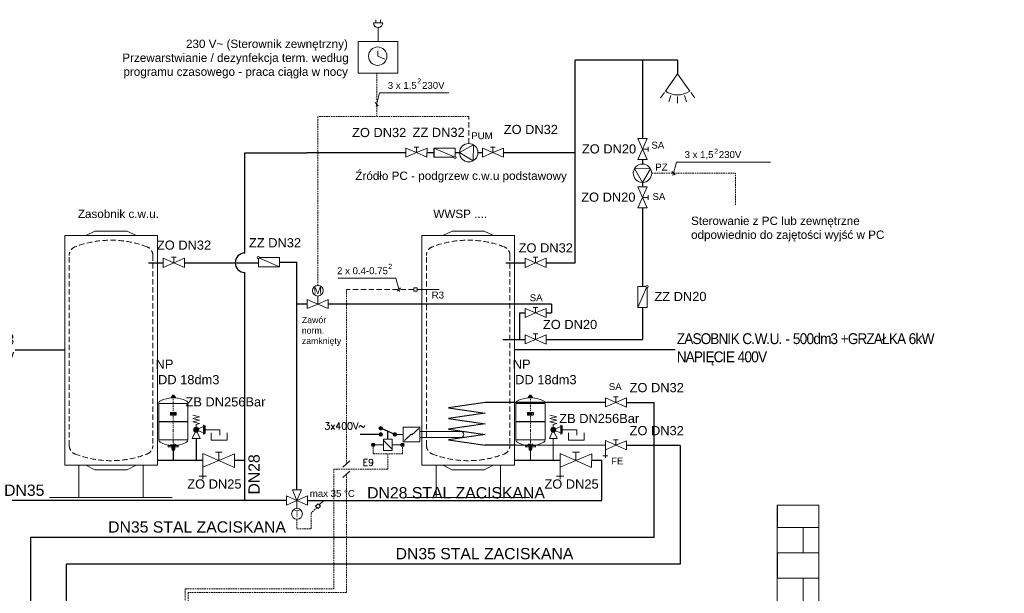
# Model space of a CAD drawing. Header units: millimetres. Extents: x -17122 to 7392, y -6480 to -3200.
# Tile 6 of 70: x -9421 to -7064, y -4574 to -3200. Entities that reach past the tile are written whole.
import ezdxf
from ezdxf import colors
from ezdxf.entities.mleader import LeaderData, LeaderLine
from ezdxf.lldxf.tags import DXFTag
from ezdxf.math import Vec2, Vec3

# ---------------------------------------------------------------- set-up
doc = ezdxf.new("R2010")
doc.units = ezdxf.units.MM
for name, pattern in [('DASHDOT', [20, 10, -5, 0, -5]), ('HIDDEN', [0.375, 0.25, -0.125]), ('ÈÁRKOVANÁ', [19.05, 12.7, -6.35])]:
    doc.linetypes.add(name, pattern=pattern)
for name, color, linetype, lineweight in [('Armatury', 7, 'Continuous', 9), ('CP_LOGO', 7, 'Continuous', 35), ('Elektroinstalace', 4, 'ÈÁRKOVANÁ', 9), ('Neviditelné', 4, 'ÈÁRKOVANÁ', 9), ('Popisky', 7, 'Continuous', 9), ('Przewody elektryczne', 4, 'ÈÁRKOVANÁ', 9), ('Pøívodní potrubí', 1, 'Continuous', 9), ('Ruroci¹gi (wszystkie)', 1, 'Continuous', 30), ('Rurociągi (wszystkie)', 1, 'Continuous', 20), ('Tekst', 7, 'Continuous', 9), ('Urz¹dzenia - Armatura', 7, 'Continuous', 9), ('Vratné potrubí', 4, 'Continuous', 9)]:
    doc.layers.add(name, color=color, linetype=linetype, lineweight=lineweight)
for name, color, linetype in [('CP_AXIS', 143, 'DASHDOT'), ('CP_HIDDE', 203, 'HIDDEN'), ('Reflex_92', 92, 'Continuous')]:
    doc.layers.add(name, color=color, linetype=linetype)
doc.layers.add('IS_Powrót', color=5, linetype='DASH', true_color=0x0000ff)
doc.styles.get("Standard").update_dxf_attribs({"font": 'arial.ttf'})
doc.styles.add('styl5', font='simplex.shx')
tags = doc.linetypes.add('DASH', pattern=[15, 10, -5]).pattern_tags.tags
tags[6:7] = [DXFTag(74, 4), DXFTag(75, 0), DXFTag(340, '0'), DXFTag(46, 0.0), DXFTag(50, 0.0), DXFTag(44, 0.0), DXFTag(45, 0.0)]
tags[4:5] = [DXFTag(74, 4), DXFTag(75, 0), DXFTag(340, '0'), DXFTag(46, 0.0), DXFTag(50, 0.0), DXFTag(44, 0.0), DXFTag(45, 0.0)]

# ---------------------------------------------------------------- blocks, each defined once
blk = doc.blocks.new('A$C13957997')
at = {"layer": 'CP_AXIS', "lineweight": 20}
blk.add_line((140, 528), (140, 0), dxfattribs=at)
at = {"layer": 'CP_HIDDE', "lineweight": 20, "extrusion": (0, 1, 0)}
for p, q in [((131.5, 517.9), (122.1, 501.6)), ((148.6, 517.9), (131.5, 517.9)), ((131.5, 517.9), (131.5, 509.1)), ((147.3, 507.8), (132.7, 507.8)), ((135.3, 524.4), (133, 520.4)), ((147.1, 520.4), (133, 520.4)), ((133, 520.4), (133, 512.4)), ((135.5, 511.2), (133.8, 508.4)), ((145.8, 511.2), (134.2, 511.2)), ((144.5, 521.8), (135.5, 521.8)), ((135.5, 521.8), (135.5, 513.3)), ((144.5, 513.3), (135.5, 513.3)), ((143.6, 525), (136.4, 525)), ((137, 513.3), (137, 501)), ((143, 513.3), (143, 501)), ((144.5, 521.8), (144.5, 513.3)), ((144.6, 511.2), (146.2, 508.4)), ((144.7, 524.4), (147.1, 520.4)), ((147.1, 520.4), (147.1, 512.4)), ((148.6, 517.9), (148.6, 509.1)), ((148.6, 517.9), (157.9, 501.6)), ((173, 48), (107, 48)), ((115.5, 55), (112.4, 50.1)), ((117.5, 49), (112.8, 49.3)), ((140, 59), (115.5, 55)), ((126.5, 32), (126.5, 48)), ((128.2, 45), (131.1, 45)), ((128.2, 13), (128.2, 45)), ((130.6, 10), (130.6, 48)), ((131.1, 45), (132.3, 45)), ((131.1, 45), (131.1, 13)), ((132.2, 13), (132.2, 45)), ((132.3, 45), (132.3, 48.1)), ((139.3, 48), (139.3, 45)), ((139.3, 45), (140.8, 45)), ((139.3, 45), (139.3, 13)), ((140, 59), (164.5, 55)), ((140.8, 45), (140.8, 48)), ((140.8, 13), (140.8, 45)), ((147.7, 48.1), (147.7, 45)), ((147.7, 45), (151.9, 45)), ((147.8, 45), (147.8, 13)), ((148.9, 13), (148.9, 45)), ((149.5, 10), (149.5, 48)), ((151.9, 45), (151.9, 13)), ((153.5, 32), (153.5, 48)), ((162.5, 49), (167.2, 49.3)), ((164.5, 55), (167.6, 50.1))]:
    blk.add_line(p, q, dxfattribs=at)
at = {"layer": 'CP_HIDDE', "lineweight": 20}
for p, q in [((104, 35), (104, 45)), ((176, 35), (176, 45))]:
    blk.add_line(p, q, dxfattribs=at)
for centre, radius, start, end in [((121, 502.3), 1.25, 270, 329.03624), ((132.7, 509.1), 1.25, 180, 328.39248), ((134.2, 512.4), 1.25, 180, 270), ((136.4, 523.8), 1.25, 90, 149.03624), ((143.6, 523.8), 1.25, 30.96376, 90), ((145.8, 512.4), 1.25, 270, 0), ((147.3, 509.1), 1.25, 211.6075, 359.99998), ((159, 502.3), 1.25, 210.96376, 270), ((101, 35), 3, 270, 0), ((107, 45), 3, 90, 180), ((112.9, 49.8), 0.5, 147.99462, 265.84036), ((140, 306), 258, 264.77103, 275.22897), ((167.1, 49.8), 0.5, 274.15964, 32.00538), ((173, 45), 3, 0, 90), ((179, 35), 3, 180, 270)]:
    blk.add_arc(centre, radius, start, end, dxfattribs=at)
at = {"layer": 'CP_LOGO', "color": 83, "lineweight": 20, "extrusion": (0, 1, 0)}
for p, q in [((112.2, 357), (112.2, 339.3)), ((164.8, 360), (115.2, 360)), ((115.2, 336.3), (164.8, 336.3)), ((167.8, 339.3), (167.8, 357))]:
    blk.add_line(p, q, dxfattribs=at)
at = {"layer": 'CP_LOGO', "lineweight": 20, "extrusion": (0, 1, 0)}
for p, q in [((114.1, 355.4), (114.1, 341)), ((156.1, 357.1), (115.8, 357.1)), ((115.8, 339.3), (156.1, 339.3)), ((118, 342.4), (118, 348.6)), ((118, 342.4), (118, 342.4)), ((120, 342.4), (118, 342.4)), ((120, 348.2), (120, 342.4)), ((120, 342.4), (120, 342.4)), ((120.8, 351.5), (122.3, 351.5)), ((122.3, 349.6), (121.3, 349.6)), ((122.3, 351.5), (122.3, 349.6)), ((122.3, 351.5), (122.3, 351.5)), ((122.9, 345.8), (122.9, 348.1)), ((124.9, 348.1), (124.9, 347.7)), ((124.9, 347.7), (127.7, 347.7)), ((124.9, 346.2), (124.9, 345.8)), ((129.7, 346.2), (124.9, 346.2)), ((126, 351.5), (126.6, 351.5)), ((126.5, 349.9), (126.2, 349.9)), ((129.2, 342.4), (126.3, 342.4)), ((126.5, 344.2), (129.2, 344.2)), ((127.7, 347.7), (127.7, 348.1)), ((129.2, 344.2), (129.2, 342.4)), ((129.7, 348), (129.7, 346.2)), ((130.1, 351.5), (131.3, 351.5)), ((130.1, 349.8), (130.1, 351.5)), ((131.3, 349.8), (130.1, 349.8)), ((131.3, 351.5), (131.3, 352.8)), ((131.3, 342.4), (131.3, 349.8)), ((133.3, 342.4), (131.3, 342.4)), ((133.3, 352.4), (133.3, 351.5)), ((133.3, 351.5), (134.8, 351.5)), ((134.8, 349.8), (133.3, 349.8)), ((133.3, 349.8), (133.3, 342.4)), ((133.6, 355), (135, 355)), ((135, 353.2), (134, 353.2)), ((134.8, 351.5), (134.8, 349.8)), ((135, 355), (135, 353.2)), ((136, 355), (137.9, 355)), ((136, 342.4), (136, 355)), ((137.9, 342.4), (136, 342.4)), ((137.9, 355), (137.9, 342.4)), ((137.9, 342.4), (137.9, 342.4)), ((139.3, 345.8), (139.3, 348.1)), ((141.3, 348.1), (141.3, 347.7)), ((141.3, 347.7), (144.1, 347.7)), ((141.3, 346.2), (141.3, 345.8)), ((146.1, 346.2), (141.3, 346.2)), ((142.4, 351.5), (143, 351.5)), ((142.8, 349.9), (142.5, 349.9)), ((145.6, 342.4), (142.7, 342.4)), ((142.9, 344.2), (145.6, 344.2)), ((144.1, 347.7), (144.1, 348.1)), ((145.6, 344.2), (145.6, 342.4)), ((146.1, 348), (146.1, 346.2)), ((147, 351.5), (148.9, 351.5)), ((147, 349.7), (147, 351.5)), ((147, 342.4), (147, 344.1)), ((149, 342.4), (147, 342.4)), ((148.9, 351.5), (148.9, 349.6)), ((149, 344.2), (149, 342.4)), ((150.2, 348), (150.5, 348)), ((150.7, 345.9), (150.2, 345.9)), ((151.8, 351.5), (153.7, 351.5)), ((151.8, 349.6), (151.8, 351.5)), ((151.8, 342.4), (151.8, 344.4)), ((153.8, 342.4), (151.8, 342.4)), ((153.7, 351.5), (153.7, 349.7)), ((153.8, 344.1), (153.8, 342.4)), ((157.8, 341), (157.8, 355.4))]:
    blk.add_line(p, q, dxfattribs=at)
at = {"layer": 'CP_LOGO', "color": 83, "lineweight": 20}
for centre, start, end in [((115.2, 357), 90, 180), ((115.2, 339.3), 180, 270), ((164.8, 357), 0, 90), ((164.8, 339.3), 270, 0)]:
    blk.add_arc(centre, 3, start, end, dxfattribs=at)
at = {"layer": 'CP_LOGO', "lineweight": 20}
for centre, radius, start, end in [((115.8, 355.4), 1.68, 90, 180), ((115.8, 341), 1.68, 180, 270), ((121.6, 348.5), 3.62, 147.2606, 178.23773), ((120.5, 349.1), 2.34, 106.11739, 143.37596), ((120.8, 347.8), 3.65, 90.0504, 106.29617), ((121.8, 348.3), 1.88, 158.99416, 176.3238), ((122.8, 348.2), 2.88, 175.93238, 180.10771), ((121, 348.6), 1.02, 127.29521, 158.50757), ((121.1, 348.4), 1.27, 97.37455, 125.22266), ((121.3, 347.5), 2.11, 90.08838, 98.11124), ((128, 348), 5.08, 165.5184, 179.41357), ((127.8, 345.9), 4.9, 181.01156, 192.20606), ((125.9, 345.4), 2.87, 190.4306, 253.25485), ((125.9, 348.6), 2.91, 88.45116, 165.89282), ((127.9, 348.2), 3.04, 167.59365, 180.61208), ((126.6, 345.7), 1.68, 178.22734, 223.44249), ((126.7, 348.4), 1.76, 147.71352, 166.86593), ((126.3, 346.9), 4.51, 253.48403, 269.53721), ((126.1, 348.7), 1.12, 87.66712, 146.17213), ((126.5, 346), 1.8, 230.01195, 271.63285), ((126.5, 348.7), 1.12, 33.82787, 92.33288), ((126.8, 348.7), 2.84, 12.94136, 92.71466), ((125.9, 348.4), 1.76, 13.13407, 32.28648), ((124.7, 348.2), 3.04, 359.38792, 12.40635), ((124.7, 348), 4.95, 359.53662, 14.69447), ((134.2, 352.6), 2.91, 144.36238, 176.33539), ((133.3, 353.2), 1.82, 115.55693, 140.15133), ((133.6, 352.3), 2.78, 90.48041, 114.11558), ((134.4, 352.5), 1.1, 158.02718, 180.99792), ((133.9, 352.6), 0.573, 105.83517, 156.9141), ((134, 352.2), 1.06, 90.07291, 106.11261), ((144.4, 348), 5.08, 165.5184, 179.41357), ((144.2, 345.9), 4.9, 181.01156, 192.20606), ((142.2, 345.4), 2.87, 190.4306, 253.25485), ((142.3, 348.6), 2.91, 88.45116, 165.89282), ((143, 348.4), 1.76, 147.71352, 166.86593), ((144.3, 348.2), 3.04, 167.59365, 180.61208), ((142.9, 345.7), 1.68, 178.22734, 223.44249), ((142.7, 346.9), 4.51, 253.48403, 269.53721), ((142.5, 348.7), 1.12, 87.66712, 146.17213), ((142.9, 346), 1.8, 230.01195, 271.63285), ((142.9, 348.7), 1.12, 33.82787, 92.33288), ((143.1, 348.7), 2.84, 12.94136, 92.71466), ((142.3, 348.4), 1.76, 13.13407, 32.28648), ((141.1, 348.2), 3.04, 359.38792, 12.40635), ((141.1, 348), 4.95, 359.53662, 14.69447), ((151.3, 349.7), 4.34, 180.44422, 200.59836), ((151.4, 344.1), 4.45, 159.74131, 179.77956), ((149.8, 349.2), 2.77, 200.41383, 233.81358), ((150, 344.6), 2.95, 128.25682, 159.41174), ((151.8, 349.6), 2.9, 181.45927, 192.5475), ((150.5, 349.3), 1.5, 191.37369, 222.17322), ((151.6, 344.2), 2.62, 159.57859, 181.07883), ((150.2, 344.8), 1.15, 91.98047, 160.98789), ((150.2, 349.1), 1.14, 225.79589, 271.92531), ((150.6, 349.1), 1.14, 268.07469, 314.20411), ((150.6, 344.8), 1.09, 29.0147, 86.8568), ((150.2, 349.3), 1.5, 317.82678, 348.62631), ((149.6, 344.3), 2.22, 2.11523, 28.22654), ((148.9, 349.6), 2.9, 347.4525, 358.54073), ((150.9, 349.2), 2.77, 306.18642, 339.58617), ((150.7, 344.6), 2.95, 20.58826, 51.74318), ((146.8, 343.4), 7.01, 5.32515, 18.38846), ((149.4, 349.7), 4.34, 339.40164, 359.55578), ((156.1, 355.4), 1.68, 0, 90), ((156.1, 341), 1.68, 270, 0)]:
    blk.add_arc(centre, radius, start, end, dxfattribs=at)
at = {"layer": 'Reflex_92', "lineweight": 20, "extrusion": (0, 1, 0)}
for p, q in [((133.6, 527.4), (119.4, 502.9)), ((159.5, 501), (120.5, 501)), ((145.3, 528), (134.7, 528)), ((146.4, 527.4), (160.6, 502.9)), ((0, 275), (0, 446.5)), ((0, 446.3), (280, 446.3)), ((280, 275), (280, 446.5)), ((0, 275), (280, 275)), ((3, 272), (0, 275)), ((0, 272), (280, 272)), ((0, 99.4), (0, 272)), ((277, 272), (280, 275)), ((280, 99.4), (280, 272)), ((0, 100), (280, 100)), ((92, 42), (92, 35)), ((185, 45), (95, 45)), ((185, 32), (95, 32)), ((99, 45), (99, 47.3)), ((126.5, 10), (126.5, 32)), ((126.5, 10), (153.5, 10)), ((129.2, 8), (128.2, 13)), ((129.2, 0), (129.2, 8)), ((131.8, 0), (129.2, 0)), ((131.1, 13), (131.8, 8)), ((131.8, 8), (132.9, 8)), ((131.8, 8), (131.8, 0)), ((131.8, 0), (132.9, 0)), ((132.9, 8), (132.2, 13)), ((132.9, 0), (132.9, 8)), ((139.3, 0), (132.9, 0)), ((139.3, 13), (139.3, 8)), ((139.3, 8), (140.8, 8)), ((139.3, 8), (139.3, 0)), ((139.3, 0), (140.8, 0)), ((140.8, 8), (140.8, 13)), ((140.8, 0), (140.8, 8)), ((147.1, 0), (140.8, 0)), ((147.8, 13), (147.1, 8)), ((147.1, 8), (148.2, 8)), ((147.1, 8), (147.1, 0)), ((147.1, 0), (148.2, 0)), ((148.2, 8), (148.9, 13)), ((148.2, 0), (148.2, 8)), ((150.9, 0), (148.2, 0)), ((151.9, 13), (150.9, 8)), ((150.9, 8), (150.9, 0)), ((153.5, 10), (153.5, 32)), ((181, 45), (181, 47.3)), ((188, 42), (188, 35))]:
    blk.add_line(p, q, dxfattribs=at)
at = {"layer": 'Reflex_92', "lineweight": 20}
blk.add_line((140, 528), (140, 528), dxfattribs=at)
for centre, radius, start, end in [((29, 446.5), 29, 116.13427, 180), ((140, 220.3), 281, 92.41706, 116.13427), ((120.5, 502.3), 1.25, 149.03624, 270), ((134.7, 526.8), 1.25, 90, 149.03624), ((145.3, 526.8), 1.25, 30.96376, 90), ((140, 220.3), 281, 63.86573, 87.58294), ((159.5, 502.3), 1.25, 270, 30.96376), ((251, 446.5), 29, 0, 63.86573), ((25, 99.4), 25, 180, 240.42501), ((255, 99.4), 25, 299.57499, 0), ((140, 302), 258, 240.42501, 260.85609), ((95, 42), 3, 90, 180), ((95, 35), 3, 180, 270), ((140, 302), 258, 279.14391, 299.57499), ((185, 42), 3, 0, 90), ((185, 35), 3, 270, 0)]:
    blk.add_arc(centre, radius, start, end, dxfattribs=at)

msp = doc.modelspace()

# ---------------------------------------------------------------- hatches: boundary and pattern name
at = {"layer": 'Tekst'}
h = msp.add_hatch(dxfattribs=at)
h.set_pattern_fill('AR-B816', color=256, scale=0.3, style=0)
h.set_pattern_definition([(0, (-23029.746, -6915.09), (0, 60.96), []), (90, (-23029.746, -6915.09), (-60.96, 60.96), [60.96, -60.96])])
h.paths.add_polyline_path([(-7608.2, -5477.2), (-7508.2, -5477.2), (-7508.2, -4362.2), (-7608.2, -4362.2)])
at = {"layer": 'Urz¹dzenia - Armatura', "lineweight": 5}
for points in [[(-8992.3, -4181.8, 1), (-9004.3, -4181.8, 1)], [(-8980.8, -4171), (-8979.3, -4171), (-8979.3, -4192.6), (-8980.8, -4192.6)], [(-8137.6, -4181.8, 1), (-8149.6, -4181.8, 1)], [(-8126, -4171), (-8124.5, -4171), (-8124.5, -4192.6), (-8126, -4192.6)]]:
    msp.add_hatch(color=256, dxfattribs=at).paths.add_polyline_path(points)
at = {"layer": 'Urz¹dzenia - Armatura'}
for points in [[(-8556.5, -4182.8, -1), (-8556.5, -4174.1, -1)], [(-8556.5, -4197.5, -1), (-8556.5, -4188.8, -1)], [(-8522.8, -4197.5, -1), (-8522.8, -4188.8, -1)], [(-8574.7, -4213.5, -1), (-8574.7, -4222.2, -1)], [(-8504.7, -4222.2, -1), (-8504.7, -4213.5, -1)]]:
    msp.add_hatch(color=256, dxfattribs=at).paths.add_polyline_path(points)

# ---------------------------------------------------------------- linework, layer by layer
for p, q in [((-8429.2, -3507.3), (-8429.2, -3529.3)), ((-8556.5, -4193.1), (-8605.8, -4193.1)), ((-8522.8, -4193.1), (-8556.5, -4178.4)), ((-8539.7, -4204.4), (-8539.7, -4185.8))]:
    msp.add_line(p, q)
at = {"layer": 'Armatury'}
for p, q in [((-8568.4, -3199.8), (-8568.4, -3207.5)), ((-8557.5, -3199.8), (-8557.5, -3207.5)), ((-8574, -3207.5), (-8552, -3207.5)), ((-8563.2, -3218.5), (-8563.2, -3251.8)), ((-8516, -3251.8), (-8610.4, -3251.8)), ((-8610.4, -3251.8), (-8610.4, -3327.6)), ((-8516, -3327.6), (-8516, -3251.8)), ((-8563.9, -3287.2), (-8564, -3274.5)), ((-8563.9, -3287.2), (-8547.1, -3294.6)), ((-8610.4, -3327.6), (-8516, -3327.6)), ((-7846.2, -3329.6), (-7875.5, -3370.6)), ((-7846.2, -3329.6), (-7816.8, -3370.6)), ((-7877.9, -3373.9), (-7887.2, -3386.9)), ((-7862.5, -3381.5), (-7867.3, -3396.8)), ((-7846.2, -3384), (-7846.2, -3400)), ((-7829.9, -3381.5), (-7825.1, -3396.8)), ((-7814.5, -3373.9), (-7805.2, -3386.9)), ((-7919.4, -3484.5), (-7941.4, -3484.5)), ((-7941.4, -3484.5), (-7930.3, -3509.7)), ((-7919.4, -3484.5), (-7930.3, -3509.7)), ((-8496.4, -3529.1), (-8496.3, -3507.1)), ((-8496.3, -3507.1), (-8471.2, -3518.2)), ((-8465.7, -3505), (-8476.7, -3505.1)), ((-8471.2, -3518.4), (-8471.2, -3505.1)), ((-8445.9, -3507.3), (-8471.2, -3518.2)), ((-8446, -3529.3), (-8445.9, -3507.3)), ((-8429.2, -3507.3), (-8378.8, -3507.3)), ((-8429.2, -3507.3), (-8381.3, -3528.2)), ((-8378.8, -3526.5), (-8378.8, -3507.3)), ((-8368.1, -3518), (-8334.9, -3499.4)), ((-8334.9, -3499.4), (-8335.4, -3537.5)), ((-8313.5, -3507.3), (-8288.2, -3518.2)), ((-8313.4, -3529.3), (-8313.5, -3507.3)), ((-8293.7, -3505), (-8282.7, -3505.1)), ((-8288.2, -3518.4), (-8288.2, -3505.1)), ((-8263.1, -3507.1), (-8288.2, -3518.2)), ((-8263, -3529.1), (-8263.1, -3507.1)), ((-7941.2, -3535), (-7930.3, -3509.7)), ((-7930.3, -3509.7), (-7917, -3509.7)), ((-7919.2, -3534.9), (-7930.3, -3509.7)), ((-7917, -3515.2), (-7917, -3504.2)), ((-8496.4, -3529.1), (-8471.2, -3518.2)), ((-8446, -3529.3), (-8471.2, -3518.2)), ((-8381.6, -3529.3), (-8429.2, -3529.3)), ((-8335.4, -3537.5), (-8368.1, -3518)), ((-8313.4, -3529.3), (-8288.2, -3518.2)), ((-8263, -3529.1), (-8288.2, -3518.2)), ((-7930.5, -3589.6), (-7949.1, -3556.3)), ((-7949.1, -3556.3), (-7911, -3556.8)), ((-7919.2, -3534.9), (-7941.2, -3535)), ((-7911, -3556.8), (-7930.5, -3589.6)), ((-7941.2, -3600.2), (-7930.3, -3625.5)), ((-7919.2, -3600.3), (-7941.2, -3600.2)), ((-7919.2, -3600.3), (-7930.3, -3625.5)), ((-7941.4, -3650.6), (-7930.3, -3625.5)), ((-7919.4, -3650.7), (-7930.3, -3625.5)), ((-7930.3, -3625.5), (-7917, -3625.5)), ((-7917, -3620), (-7917, -3631)), ((-7919.4, -3650.7), (-7941.4, -3650.6)), ((-9091.1, -3716.9), (-9313.1, -3716.9)), ((-9313.1, -4266.9), (-9313.1, -3716.9)), ((-9313.1, -4266.9), (-9313.1, -3716.9)), ((-9240.6, -3705.9), (-9262.6, -3716.9)), ((-9163.6, -3705.9), (-9240.6, -3705.9)), ((-9141.6, -3716.9), (-9163.6, -3705.9)), ((-9091.1, -3716.9), (-9091.1, -4266.9)), ((-8236.4, -3716.9), (-8458.3, -3716.9)), ((-8458.3, -4266.9), (-8458.3, -3716.9)), ((-8458.3, -4266.9), (-8458.3, -3716.9)), ((-8385.9, -3705.9), (-8407.9, -3716.9)), ((-8308.9, -3705.9), (-8385.9, -3705.9)), ((-8286.9, -3716.9), (-8308.9, -3705.9)), ((-8236.4, -3716.9), (-8236.4, -4266.9)), ((-9057.3, -3768.6), (-9046.3, -3768.7)), ((-9051.8, -3782), (-9051.8, -3768.6)), ((-8846.5, -3769.6), (-8798.9, -3769.6)), ((-8798.9, -3769.6), (-8798.9, -3791.6)), ((-8191.5, -3768.6), (-8180.5, -3768.7)), ((-8186.1, -3782), (-8186, -3768.6)), ((-9077, -3770.9), (-9077.1, -3792.9)), ((-9077.1, -3792.9), (-9051.8, -3782)), ((-9077, -3770.9), (-9051.8, -3782)), ((-9026.6, -3771.1), (-9051.8, -3782)), ((-9026.7, -3793.1), (-9051.8, -3782)), ((-9026.6, -3771.1), (-9026.7, -3793.1)), ((-8849.3, -3772.4), (-8849.3, -3791.6)), ((-8798.9, -3791.6), (-8849.3, -3791.6)), ((-8798.9, -3791.6), (-8846.8, -3770.7)), ((-8211.2, -3770.9), (-8211.3, -3792.9)), ((-8211.3, -3792.9), (-8186.1, -3782)), ((-8211.2, -3770.9), (-8186.1, -3782)), ((-8160.8, -3771.1), (-8186.1, -3782)), ((-8160.9, -3793.1), (-8186.1, -3782)), ((-8160.8, -3771.1), (-8160.9, -3793.1)), ((-7941.2, -3889.3), (-7941.2, -3838.9)), ((-7922, -3838.9), (-7941.2, -3838.9)), ((-8477.6, -3849.9), (-8477.6, -3841.7)), ((-8477.6, -3841.7), (-8469.3, -3841.7)), ((-8477.6, -3849.9), (-8469.3, -3849.9)), ((-8469.3, -3849.9), (-8469.3, -3841.7)), ((-8469.3, -3845.8), (-8416.5, -3845.8)), ((-7941.2, -3889.3), (-7920.3, -3841.4)), ((-7919.2, -3841.6), (-7919.2, -3889.3)), ((-8211.2, -3891.1), (-8211.3, -3913.1)), ((-8211.3, -3913.1), (-8186.1, -3902.2)), ((-8211.2, -3891.1), (-8186.1, -3902.2)), ((-8191.5, -3888.8), (-8180.5, -3888.9)), ((-8186.1, -3902.2), (-8186, -3888.8)), ((-8160.8, -3891.3), (-8186.1, -3902.2)), ((-8160.9, -3913.3), (-8186.1, -3902.2)), ((-8160.8, -3891.3), (-8160.9, -3913.3)), ((-7919.2, -3889.3), (-7941.2, -3889.3)), ((-8211.2, -3954.3), (-8211.3, -3976.3)), ((-8211.2, -3954.3), (-8186.1, -3965.4)), ((-8191.5, -3952), (-8180.5, -3952.1)), ((-8186.1, -3965.4), (-8186, -3952.1)), ((-8160.8, -3954.5), (-8186.1, -3965.4)), ((-8160.8, -3954.5), (-8160.9, -3976.5)), ((-8211.3, -3976.3), (-8186.1, -3965.4)), ((-8160.9, -3976.5), (-8186.1, -3965.4)), ((-8019, -4105.3), (-8019.1, -4127.3)), ((-8019.1, -4127.3), (-7993.8, -4116.4)), ((-8019, -4105.3), (-7993.8, -4116.4)), ((-7999.3, -4103.1), (-7988.3, -4103.1)), ((-7993.8, -4116.4), (-7993.8, -4103.1)), ((-7968.6, -4105.5), (-7993.8, -4116.4)), ((-7968.7, -4127.5), (-7993.8, -4116.4)), ((-7968.6, -4105.5), (-7968.7, -4127.5)), ((-8019, -4207.8), (-8019.1, -4229.8)), ((-8019, -4207.8), (-7968.7, -4230)), ((-7999.3, -4205.6), (-7988.3, -4205.6)), ((-7993.8, -4218.9), (-7993.8, -4205.6)), ((-7968.6, -4208), (-7993.8, -4218.9)), ((-7968.6, -4208), (-7968.7, -4230)), ((-8019.1, -4229.8), (-7993.8, -4218.9)), ((-8019.1, -4229.8), (-8019.1, -4248.9)), ((-8025, -4243.9), (-8019.1, -4243.9)), ((-8013.2, -4243.9), (-8019.1, -4243.9)), ((-9091.1, -4266.9), (-9313.1, -4266.9)), ((-9091.1, -4266.9), (-9313.1, -4266.9)), ((-9279.1, -4344.4), (-9279.1, -4266.9)), ((-9240.6, -4277.9), (-9262.6, -4266.9)), ((-9163.6, -4277.9), (-9240.6, -4277.9)), ((-9163.6, -4277.9), (-9141.6, -4266.9)), ((-9125.1, -4344.4), (-9125.1, -4266.9)), ((-8236.4, -4266.9), (-8458.3, -4266.9)), ((-8424.4, -4344.4), (-8424.4, -4266.9)), ((-8385.9, -4277.9), (-8407.9, -4266.9)), ((-8308.9, -4277.9), (-8385.9, -4277.9)), ((-8308.9, -4277.9), (-8286.9, -4266.9)), ((-8270.4, -4344.4), (-8270.4, -4266.9)), ((-9279.1, -4344.4), (-9349.6, -4344.4)), ((-9279.1, -4344.4), (-9055.6, -4344.4)), ((-8424.4, -4344.4), (-8494.9, -4344.4)), ((-8424.4, -4344.4), (-8200.9, -4344.4))]:
    msp.add_line(p, q, dxfattribs=at)
for centre, radius in [((-8563.9, -3287.2), 22), ((-8346.1, -3518.3), 22), ((-8378.8, -3529.3), 2.75), ((-7930.2, -3567.6), 22), ((-8849.3, -3769.6), 2.75), ((-7919.2, -3838.9), 2.75)]:
    msp.add_circle(centre, radius, dxfattribs=at)
for centre, radius, start, end in [((-8563, -3207.5), 11, 180, 0), ((-7846.2, -3329.6), 50.4, 234.4294, 305.5706)]:
    msp.add_arc(centre, radius, start, end, dxfattribs=at)
at = {"layer": 'Elektroinstalace', "color": 0, "linetype": 'Continuous'}
for p, q in [((-8567.9, -3407.2), (-8559.3, -3375.2)), ((-8559.3, -3375.2), (-8393.6, -3375.2)), ((-8570.3, -3398), (-8562.6, -3405.8)), ((-7857.5, -3572.9), (-7848.9, -3540.9)), ((-7848.9, -3540.9), (-7624.1, -3540.9)), ((-7860, -3563.7), (-7852.2, -3571.5)), ((-8520.2, -3819.1), (-8658.7, -3819.1)), ((-8511.6, -3851.1), (-8520.2, -3819.1)), ((-8509.2, -3841.9), (-8516.9, -3849.7))]:
    msp.add_line(p, q, dxfattribs=at)
at = {"layer": 'Elektroinstalace', "color": 0}
msp.add_line((-8346.1, -3496.3), (-8346.1, -3432), dxfattribs=at)
at = {"layer": 'Neviditelné', "color": 0}
for p, q in [((-9302.1, -4219.5), (-9302.1, -3764.2)), ((-9102.1, -3764.2), (-9102.1, -4219.5)), ((-8447.3, -4219.5), (-8447.3, -3764.2)), ((-8247.4, -3764.2), (-8247.4, -4219.5)), ((-8477.6, -3845.8), (-8638.8, -3845.8))]:
    msp.add_line(p, q, dxfattribs=at)
for centre, radius, start, end in [((-9280.1, -3764.2), 22, 110.8599, 180), ((-9202.1, -3968.9), 241, 69.1401, 110.8599), ((-9124.1, -3764.2), 22, 0, 69.1401), ((-8425.3, -3764.2), 22, 110.8599, 180), ((-8347.4, -3968.9), 241, 69.1401, 110.8599), ((-8269.4, -3764.2), 22, 0, 69.1401), ((-9280.1, -4219.5), 22, 180, 249.1401), ((-9202.1, -4014.9), 241, 249.1401, 290.8599), ((-9124.1, -4219.5), 22, 290.8599, 0), ((-8425.3, -4219.5), 22, 180, 249.1401), ((-8347.4, -4014.9), 241, 249.1401, 290.8599), ((-8269.4, -4219.5), 22, 290.8599, 0)]:
    msp.add_arc(centre, radius, start, end, dxfattribs=at)
at = {"layer": 'Przewody elektryczne', "color": 0, "ltscale": 0.3}
msp.add_line((-8565.7, -3432), (-8565.7, -3327.6), dxfattribs=at)
at = {"layer": 'Przewody elektryczne', "color": 7, "ltscale": 0.3}
for p, q in [((-8346.1, -3432), (-8707.3, -3432)), ((-8707.3, -3836), (-8707.3, -3432)), ((-7908.2, -3567.6), (-7707.7, -3567.6)), ((-7707.7, -3643.4), (-7707.7, -3567.6)), ((-8638.8, -4263.8), (-8638.8, -3845.8)), ((-8574.7, -4217.9), (-8574.7, -4239.8)), ((-8504.7, -4217.9), (-8504.7, -4239.8)), ((-8574.7, -4239.8), (-8539.7, -4239.8)), ((-8539.7, -4239.8), (-8539.7, -4275.8)), ((-8504.7, -4239.8), (-8539.7, -4239.8)), ((-8602.2, -4275.8), (-8668.7, -4275.8)), ((-8668.7, -4275.8), (-8668.7, -4562.7)), ((-8638.8, -4571.6), (-8638.8, -4288.3)), ((-8539.7, -4275.8), (-8602.2, -4275.8)), ((-8709.6, -4367.7), (-8723.4, -4381.4)), ((-8723.4, -4419.2), (-8723.4, -4381.4)), ((-8757.1, -4396), (-8757.1, -4419.9)), ((-8757.1, -4419.2), (-8723.4, -4419.2)), ((-9024.7, -4562.7), (-9024.7, -5204.9)), ((-9024.7, -4562.7), (-8668.7, -4562.7)), ((-8638.8, -4571.6), (-9017.7, -4571.6)), ((-9017.7, -4571.6), (-9017.7, -5206.5))]:
    msp.add_line(p, q, dxfattribs=at)
at = {"layer": 'Pøívodní potrubí', "color": 1, "lineweight": 30}
for p in [(-8091, -3634.6), (-7846.2, -3296.5)]:
    msp.add_line(p, (-8091, -3296.5), dxfattribs=at)
at = {"layer": 'Pøívodní potrubí', "color": 6, "lineweight": 30}
for p, q in [((-7930.2, -3296.5), (-7930.2, -3484.5)), ((-7930.2, -3534.9), (-7930.2, -3545.6)), ((-7930.2, -3589.6), (-7930.2, -3600.3)), ((-7930.2, -3650.7), (-7930.2, -3838.9)), ((-7930.2, -3889.3), (-7930.2, -3965.4))]:
    msp.add_line(p, q, dxfattribs=at)
at = {"layer": 'Pøívodní potrubí', "color": 27, "lineweight": 30}
for p, q in [((-8148, -3880.8), (-8148, -3901.9)), ((-8224.2, -3902.2), (-8224.2, -3965.4))]:
    msp.add_line(p, q, dxfattribs=at)
at = {"layer": 'Ruroci¹gi (wszystkie)', "ltscale": 0.5}
for p, q in [((-8306.6, -4116.5), (-8394.6, -4129.3)), ((-8019.1, -4116.5), (-8306.6, -4116.5)), ((-7968.6, -4116.5), (-7902.7, -4116.5)), ((-7902.7, -4116.5), (-7902.7, -4439.8)), ((-8394.6, -4129.3), (-8306.6, -4142)), ((-8306.6, -4142), (-8394.6, -4154.8)), ((-8394.6, -4154.8), (-8306.6, -4167.6)), ((-9395.2, -4439.8), (-9395.2, -4689.9))]:
    msp.add_line(p, q, dxfattribs=at)
at = {"layer": 'Ruroci¹gi (wszystkie)', "color": 4, "linetype": 'ByBlock', "ltscale": 0.5}
for p, q in [((-8306.6, -4167.6), (-8394.6, -4180.3)), ((-8394.6, -4180.3), (-8306.6, -4193.1)), ((-8306.6, -4193.1), (-8394.6, -4206.3)), ((-8394.6, -4206.3), (-8306.6, -4219)), ((-8233.4, -4218.9), (-8306.6, -4219)), ((-8019.1, -4219.4), (-8233.4, -4218.9)), ((-7839.9, -4219.6), (-7968.6, -4219.5)), ((-7839.9, -4219.6), (-7839.9, -4503.7)), ((-9308.8, -5162.3), (-9308.8, -4503.7)), ((-7839.9, -4503.7), (-9308.8, -4503.7))]:
    msp.add_line(p, q, dxfattribs=at)
at = {"layer": 'Ruroci¹gi (wszystkie)', "color": 3, "lineweight": 30}
msp.add_line((-8998.3, -4203), (-8998.3, -4255.5), dxfattribs=at)
at = {"layer": 'Ruroci¹gi (wszystkie)', "color": 0, "lineweight": 0}
msp.add_line((-8143.6, -4203), (-8143.6, -4255.5), dxfattribs=at)
at = {"layer": 'Ruroci¹gi (wszystkie)', "color": 3}
for p, q in [((-9036.2, -4255.5), (-9091.1, -4255.5)), ((-8982.2, -4255.5), (-9040.3, -4255.5)), ((-8881.9, -4255.5), (-8906.6, -4255.5)), ((-8881.9, -4351.2), (-8881.9, -4255.5)), ((-9122.6, -4351.2), (-9542.2, -4351.2)), ((-8782.3, -4351.2), (-9337.1, -4351.2))]:
    msp.add_line(p, q, dxfattribs=at)
at = {"layer": 'Ruroci¹gi (wszystkie)', "color": 0, "lineweight": 30}
for p, q in [((-8181.5, -4255.5), (-8236.4, -4255.5)), ((-8127.4, -4255.5), (-8185.6, -4255.5)), ((-8027.2, -4255.5), (-8051.8, -4255.5))]:
    msp.add_line(p, q, dxfattribs=at)
at = {"layer": 'Ruroci¹gi (wszystkie)', "linetype": 'ByBlock'}
msp.add_line((-7902.7, -4439.8), (-9395.2, -4439.8), dxfattribs=at)
at = {"layer": 'Rurociągi (wszystkie)', "color": 3, "lineweight": 30}
msp.add_line((-9053.1, -4230.6), (-9053.1, -4255.5), dxfattribs=at)
at = {"layer": 'Rurociągi (wszystkie)', "color": 0, "lineweight": 0}
msp.add_line((-8198.4, -4230.6), (-8198.4, -4255.5), dxfattribs=at)
at = {"layer": 'Tekst'}
for p, q in [((-7608.2, -5477.2), (-7608.2, -4362.2)), ((-7608.2, -4362.2), (-7508.2, -4362.2)), ((-7508.2, -5477.2), (-7508.2, -4362.2))]:
    msp.add_line(p, q, dxfattribs=at)
at = {"layer": 'Urz¹dzenia - Armatura'}
for p, q in [((-8707.3, -3861.6), (-8707.3, -3880.8)), ((-8732.6, -3869.8), (-8707.3, -3880.8)), ((-8732.6, -3869.8), (-8732.6, -3891.8)), ((-8732.6, -3891.8), (-8707.3, -3880.8)), ((-8682.1, -3869.8), (-8707.3, -3880.8)), ((-8682.1, -3891.8), (-8707.3, -3880.8)), ((-8682.1, -3869.8), (-8682.1, -3891.8)), ((-8502.8, -4193.1), (-8522.8, -4193.1)), ((-8502.8, -4175.6), (-8502.8, -4210.6)), ((-8462.8, -4175.6), (-8502.8, -4175.6)), ((-8483.6, -4192.4), (-8499.8, -4207.8)), ((-8483.6, -4192.4), (-8482.1, -4193.8)), ((-8465.8, -4178.5), (-8482.1, -4193.8)), ((-8462.8, -4175.6), (-8462.8, -4210.6)), ((-8365.3, -4185.6), (-8462.8, -4185.6)), ((-8549.7, -4217.9), (-8574.7, -4217.9)), ((-8549.7, -4204.4), (-8529.7, -4204.4)), ((-8549.7, -4204.4), (-8549.7, -4231.4)), ((-8529.7, -4228.4), (-8549.7, -4207.4)), ((-8529.7, -4204.4), (-8529.7, -4231.4)), ((-8529.7, -4217.9), (-8504.7, -4217.9)), ((-8462.8, -4210.6), (-8502.8, -4210.6)), ((-8365.3, -4200.6), (-8462.8, -4200.6)), ((-8549.7, -4231.4), (-8529.7, -4231.4)), ((-8630.9, -4256.1), (-8647.1, -4271.5)), ((-9313.1, -4266.9), (-9091.1, -4266.9)), ((-8630.9, -4280.8), (-8647.1, -4296.1)), ((-8768.1, -4326), (-8757.1, -4351.2)), ((-8768.1, -4326), (-8746.1, -4326)), ((-8746.1, -4326), (-8757.1, -4351.2)), ((-8782.3, -4340.2), (-8757.1, -4351.2)), ((-8782.3, -4362.2), (-8782.3, -4340.2)), ((-8782.3, -4362.2), (-8757.1, -4351.2)), ((-8731.9, -4340.2), (-8757.1, -4351.2)), ((-8731.9, -4362.2), (-8757.1, -4351.2)), ((-8757.1, -4370.5), (-8757.1, -4351.2)), ((-8731.9, -4362.2), (-8731.9, -4340.2)), ((-8712.5, -4364.8), (-8706.7, -4358.9)), ((-8700.8, -4364.8), (-8706.7, -4358.9)), ((-8703.8, -4361.8), (-8693.1, -4351.2)), ((-8706.7, -4370.6), (-8712.5, -4364.8)), ((-8706.7, -4370.6), (-8700.8, -4364.8))]:
    msp.add_line(p, q, dxfattribs=at)
at = {"layer": 'Urz¹dzenia - Armatura', "lineweight": 5}
for p, q in [((-8990.2, -4150.9), (-9006.5, -4146.9)), ((-8135.4, -4150.9), (-8151.7, -4146.9)), ((-8990.2, -4150.9), (-9006.5, -4155)), ((-8990.2, -4159), (-9006.5, -4155)), ((-8990.2, -4159), (-9006.5, -4163.1)), ((-8990.2, -4167.2), (-9006.5, -4163.1)), ((-8998.3, -4169.2), (-8990.2, -4167.2)), ((-8998.3, -4175.8), (-8998.3, -4169.2)), ((-8135.4, -4150.9), (-8151.7, -4155)), ((-8135.4, -4159), (-8151.7, -4155)), ((-8135.4, -4159), (-8151.7, -4163.1)), ((-8135.4, -4167.2), (-8151.7, -4163.1)), ((-8143.6, -4169.2), (-8135.4, -4167.2)), ((-8143.6, -4175.8), (-8143.6, -4169.2)), ((-9007.6, -4203), (-9000.7, -4187.3)), ((-8989, -4203), (-8995.9, -4187.3)), ((-8980.8, -4174.1), (-8992.8, -4179.4)), ((-8980.8, -4189.4), (-8992.8, -4184.2)), ((-8980.8, -4171), (-8980.8, -4192.6)), ((-8980.8, -4171), (-8979.3, -4171)), ((-8980.8, -4192.6), (-8979.3, -4192.6)), ((-8979.3, -4171), (-8979.3, -4192.6)), ((-8977, -4172.5), (-8979.3, -4173.5)), ((-8977, -4191.1), (-8979.3, -4190.1)), ((-8977, -4172.5), (-8977, -4191.1)), ((-8977, -4181.8), (-8941.7, -4181.8)), ((-8962.1, -4206.5), (-8962.1, -4189.1)), ((-8941.7, -4181.8), (-8941.7, -4194.5)), ((-8924.3, -4189.1), (-8924.3, -4206.5)), ((-8152.8, -4203), (-8146, -4187.3)), ((-8134.3, -4203), (-8141.2, -4187.3)), ((-8126, -4174.1), (-8138.1, -4179.4)), ((-8126, -4189.4), (-8138.1, -4184.2)), ((-8126, -4171), (-8126, -4192.6)), ((-8126, -4171), (-8124.5, -4171)), ((-8126, -4192.6), (-8124.5, -4192.6)), ((-8124.5, -4171), (-8124.5, -4192.6)), ((-8122.3, -4172.5), (-8124.5, -4173.5)), ((-8122.3, -4191.1), (-8124.5, -4190.1)), ((-8122.3, -4172.5), (-8122.3, -4191.1)), ((-8122.3, -4181.8), (-8087, -4181.8)), ((-8107.3, -4206.5), (-8107.3, -4189.1)), ((-8087, -4181.8), (-8087, -4194.5)), ((-8069.5, -4189.1), (-8069.5, -4206.5)), ((-8989, -4203), (-9007.6, -4203)), ((-8924.3, -4206.5), (-8962.1, -4206.5)), ((-8134.3, -4203), (-8152.8, -4203)), ((-8069.5, -4206.5), (-8107.3, -4206.5)), ((-8982.1, -4238.8), (-8982.2, -4271.8)), ((-8982.1, -4238.8), (-8906.6, -4272.1)), ((-8952.5, -4235.4), (-8936, -4235.5)), ((-8944.4, -4255.5), (-8944.3, -4235.4)), ((-8906.5, -4239.1), (-8944.4, -4255.5)), ((-8906.5, -4239.1), (-8906.6, -4272.1)), ((-8127.3, -4238.8), (-8127.5, -4271.8)), ((-8127.3, -4238.8), (-8051.9, -4272.1)), ((-8097.8, -4235.4), (-8081.3, -4235.5)), ((-8089.6, -4255.5), (-8089.5, -4235.4)), ((-8051.7, -4239.1), (-8089.6, -4255.5)), ((-8051.7, -4239.1), (-8051.9, -4272.1)), ((-8982.2, -4271.8), (-8944.4, -4255.5)), ((-8127.5, -4271.8), (-8089.6, -4255.5)), ((-8982.2, -4271.8), (-8982.2, -4300.5)), ((-8127.5, -4271.8), (-8127.5, -4300.5)), ((-8991, -4292.8), (-8982.2, -4292.8)), ((-8973.5, -4292.8), (-8982.2, -4292.8)), ((-8136.3, -4292.8), (-8127.5, -4292.8)), ((-8118.7, -4292.8), (-8127.5, -4292.8))]:
    msp.add_line(p, q, dxfattribs=at)
at = {"layer": 'Urz¹dzenia - Armatura'}
for centre, radius in [((-8707.3, -3848.8), 12.8), ((-8556.5, -4178.4), 4.34), ((-8556.5, -4193.1), 4.34), ((-8522.8, -4193.1), 4.34), ((-8574.7, -4217.9), 4.34), ((-8504.7, -4217.9), 4.34), ((-8757.1, -4383.3), 12.8)]:
    msp.add_circle(centre, radius, dxfattribs=at)
at = {"layer": 'Urz¹dzenia - Armatura', "lineweight": 5}
for centre in [(-8998.3, -4181.8), (-8143.6, -4181.8)]:
    msp.add_circle(centre, 6, dxfattribs=at)
at = {"layer": 'Urz¹dzenia - Armatura'}
msp.add_arc((-8365.3, -4193.1), 7.5, 270, 90, dxfattribs=at)
msp.add_solid([(-8493.4, -4199.3), (-8491, -4201.8), (-8499.8, -4207.8)], dxfattribs=at)
at = {"layer": 'Vratné potrubí', "color": 1, "lineweight": 30}
for p, q in [((-7846.2, -3296.5), (-7846.2, -3329.6)), ((-8091, -3782), (-8091, -3634.6)), ((-8257.4, -3782), (-8211.3, -3782)), ((-8160.9, -3782), (-8091, -3782))]:
    msp.add_line(p, q, dxfattribs=at)
at = {"layer": 'Vratné potrubí', "color": 27, "lineweight": 30}
for p, q in [((-8881.9, -3758.7), (-8881.9, -3518.3)), ((-8881.9, -3518.3), (-8733.9, -3518.3)), ((-8496.4, -3518.3), (-8733.9, -3518.3)), ((-8429.2, -3518.3), (-8446, -3518.3)), ((-8368.1, -3518.3), (-8378.8, -3518.3)), ((-8313.5, -3518.3), (-8324.1, -3518.3)), ((-8091, -3518.3), (-8263, -3518.3)), ((-9112.1, -3782), (-9077, -3782)), ((-9026.6, -3782), (-9007.3, -3782)), ((-9007.3, -3782), (-8849.3, -3782)), ((-8798.9, -3780.6), (-8757.1, -3780.6)), ((-8757.1, -4326), (-8757.1, -3780.6)), ((-8881.9, -4255.5), (-8881.9, -3805.2)), ((-8732.6, -3880.8), (-8757.1, -3880.8)), ((-8148, -3880.8), (-8682.1, -3880.8)), ((-8224.2, -3902.2), (-8211.3, -3902.2)), ((-8160.9, -3901.9), (-8148, -3901.9)), ((-8027.2, -4351.2), (-8027.2, -4255.5)), ((-8731.9, -4351.2), (-8027.2, -4351.2))]:
    msp.add_line(p, q, dxfattribs=at)
at = {"layer": 'Vratné potrubí', "color": 27}
msp.add_line((-8470.9, -3518.3), (-8471.4, -3518.3), dxfattribs=at)
at = {"layer": 'Vratné potrubí', "color": 6, "lineweight": 30}
for p, q in [((-8264.3, -3965.4), (-8211.3, -3965.4)), ((-8160.9, -3965.4), (-7930.2, -3965.4))]:
    msp.add_line(p, q, dxfattribs=at)
at = {"layer": 'Vratné potrubí', "color": 27, "lineweight": 30}
msp.add_arc((-8881.9, -3782), 23.2, 90, 270, dxfattribs=at)

# ---------------------------------------------------------------- block references
at = {"layer": 'IS_Powrót', "xscale": 0.25, "yscale": 0.25, "zscale": 0.25}
for p in [(-9088.1, -4230.6), (-8233.4, -4230.6)]:
    msp.add_blockref('A$C13957997', p, dxfattribs=at)

# ---------------------------------------------------------------- texts
at = {"layer": 'Popisky'}
for s, height, p in [('2', 12, (-8469.4, -3352.6)), ('3 x 1,5  230V', 16.5, (-8539.8, -3365.4)), ('PUM', 16.5, (-8340, -3485.9)), ('SA', 16.5, (-7908.9, -3508.6)), ('2', 12, (-7758.6, -3520.9)), ('3 x 1,5  230V', 16.5, (-7829.5, -3531.1)), ('PZ', 16.5, (-7899.6, -3561.1)), ('SA', 16.5, (-7906.3, -3631.6)), ('2 x 0.4-0.75', 16.5, (-8661.2, -3809.3)), ('2', 12, (-8538.7, -3796.5)), ('SA', 16.5, (-8200.1, -3873.9)), ('SA', 16.5, (-8010.8, -4086.8)), ('FE', 16.5, (-8005.4, -4264.8)), ('max 35 °C', 16.5, (-8726.4, -4342.6))]:
    msp.add_text(s, height=height, dxfattribs=at).set_placement(p)
at = {"layer": 'Tekst'}
for s, height, p in [('ZO DN32', 22, (-8625.3, -3481)), ('ZZ DN32', 22, (-8480.4, -3480.7)), ('ZO DN32', 22, (-8262.3, -3473.7)), ('ZO DN20', 22, (-8075.2, -3520.2)), ('ZO DN20', 22, (-8076.8, -3635.8)), ('Zasobnik c.w.u.', 20, (-9281.6, -3674.8)), ('WWSP ....', 20, (-8430.8, -3674.8)), ('ZZ DN32', 22, (-8872, -3745)), ('ZO DN32', 22, (-9092.3, -3750.7)), ('ZO DN32', 22, (-8226.6, -3757.3)), ('R3', 16.5, (-8434.7, -3867.5)), ('ZZ DN20', 22, (-7901.7, -3873.6)), ('ZO DN20', 22, (-8168.4, -3940.7)), ('NP  ', 22, (-9095.5, -4035.6)), ('NP  ', 22, (-8240.8, -4035.6)), ('DD 18dm3', 22, (-9089.6, -4072.8)), ('DD 18dm3', 22, (-8234.9, -4072.8)), ('ZO DN32', 22, (-7961, -4091.9)), ('ZB DN256Bar', 22, (-9023.9, -4126)), ('ZB DN256Bar', 22, (-8129.4, -4165.8)), ('ZO DN32', 22, (-7961, -4194.9)), ('ZO DN25', 22, (-9019.6, -4322.8)), ('ZO DN25', 22, (-8164.9, -4322.8)), ('DN35', 27, (-9458.1, -4340.1)), ('DN28 STAL ZACISKANA', 27, (-8589.2, -4346.2)), ('DN35 STAL ZACISKANA', 27, (-9209, -4428.1)), ('DN35 STAL ZACISKANA', 27, (-8521.1, -4492))]:
    msp.add_text(s, height=height, dxfattribs=at).set_placement(p)
at = {"layer": 'Tekst', "style": 'styl5'}
for s, p in [('3x400V~', (-8691.6, -4181.2)), ('E9', (-8600.3, -4268.4))]:
    msp.add_text(s, height=16.5, dxfattribs=at).set_placement(p)
at = {"layer": 'Tekst'}
msp.add_text('DN28', height=27, rotation=90, dxfattribs=at).set_placement((-8846.3, -4337))
at = {"layer": 'Tekst', "attachment_point": 1}
for s, insert, char_height, width in [('\\pi244;230 V~ (Sterownik zewnętrzny)\\P\\pi91.691;Przewarstwianie / dezynfekcja term. według \\P\\pi94.378;programu czasowego - praca ciągła w nocy', (-9266.8, -3247.6), 20, 629.617), ('Źródło PC - podgrzew c.w.u podstawowy', (-8617.5, -3563.6), 20, 522.933), ('Sterowanie z PC lub zewnętrzne\\Podpowiednio do zajętości wyjść w PC', (-7814, -3671.4), 20, 629.617), ('Zawór \\Pnorm.\\Pzamknięty', (-8745.5, -3911.5), 15, 629.617)]:
    msp.add_mtext(s, dxfattribs=dict(at, insert=insert, char_height=char_height, width=width))
at = {"layer": 'Urz¹dzenia - Armatura'}
msp.add_text('M', height=16.5, rotation=1.216, dxfattribs=at).set_placement((-8716.9, -3857.1))
msp.add_text('T', height=16.5, dxfattribs=at).set_placement((-8764.2, -4391.4))

# ---------------------------------------------------------------- leaders
at = {"lineweight": 0}
ml = msp.add_multileader_mtext('Standard', dxfattribs=at)
ml.set_content('{\\W0.9;\\T0.9;\\C0;ZASOBNIK C.W.U. - 500dm3 \\P\\pxt4;\\A1;+GRZAŁKA  6kW NAPIĘCIE 400V}', color=256)
ml.set_leader_properties()
ml.build(insert=Vec2(0, 0))
ml.multileader.update_dxf_attribs({"text_left_attachment_type": 2, "text_right_attachment_type": 2, "arrow_head_size": 0})
ctx = ml.context
ctx.base_point, ctx.char_height, ctx.arrow_head_size, ctx.landing_gap_size, ctx.plane_origin = Vec3(-10164.7, -3991.1), 26, 0, 4, Vec3(-8190.3, -3372.3)
ctx.left_attachment, ctx.right_attachment, ctx.text_align_type = 2, 2, 2
notes = []
notes.append((ctx, [(1, (1, 1, 0), (-9368.6, -3991.1), (-1, 0), 63.1, [(0, [(-9313.1, -3991.1)], 0, [])])]))
ctx.mtext.insert, ctx.mtext.width, ctx.mtext.alignment, ctx.mtext.flow_direction = Vec3(-9435.8, -3952.2), 724.936, 3, 5
ml = msp.add_multileader_mtext('Standard', dxfattribs=at)
ml.set_content('\\pxt4;{\\W0.9;\\T0.9;\\C0;ZASOBNIK C.W.U. - 500dm3 \\A1;+GRZAŁKA 6kW NAPIĘCIE 400V}', color=256)
ml.set_leader_properties()
ml.build(insert=Vec2(0, 0))
ml.multileader.update_dxf_attribs({"text_left_attachment_type": 2, "text_right_attachment_type": 2, "arrow_head_size": 0})
ctx = ml.context
ctx.base_point, ctx.char_height, ctx.arrow_head_size, ctx.landing_gap_size, ctx.plane_origin = Vec3(-7852.2, -3989.7), 26, 0, 4, Vec3(-9093.6, -3370.9)
ctx.left_attachment, ctx.right_attachment = 2, 2
notes.append((ctx, [(1, (1, 1, 0), (-7915.3, -3989.7), (1, 0), 63.1, [(0, [(-8236.4, -3989.7)], 0, [])])]))
ctx.mtext.insert, ctx.mtext.rotation, ctx.mtext.width, ctx.mtext.flow_direction = Vec3(-7848.2, -3950.7), 6.283185, 724.936, 5
for ctx, leaders in notes:
    for number, flags, end, landing, length, lines in leaders:
        leader = LeaderData()
        leader.index, (leader.has_last_leader_line, leader.has_dogleg_vector, leader.attachment_direction) = number, flags
        leader.last_leader_point, leader.dogleg_vector, leader.dogleg_length = Vec3(end), Vec3(landing), length
        for number, points, colour, breaks in lines:
            line = LeaderLine()
            line.index, line.vertices, line.color, line.breaks = number, Vec3.list(points), colors.encode_raw_color(colour), breaks
            leader.lines.append(line)
        ctx.leaders.append(leader)

doc.saveas('drawing.dxf')
